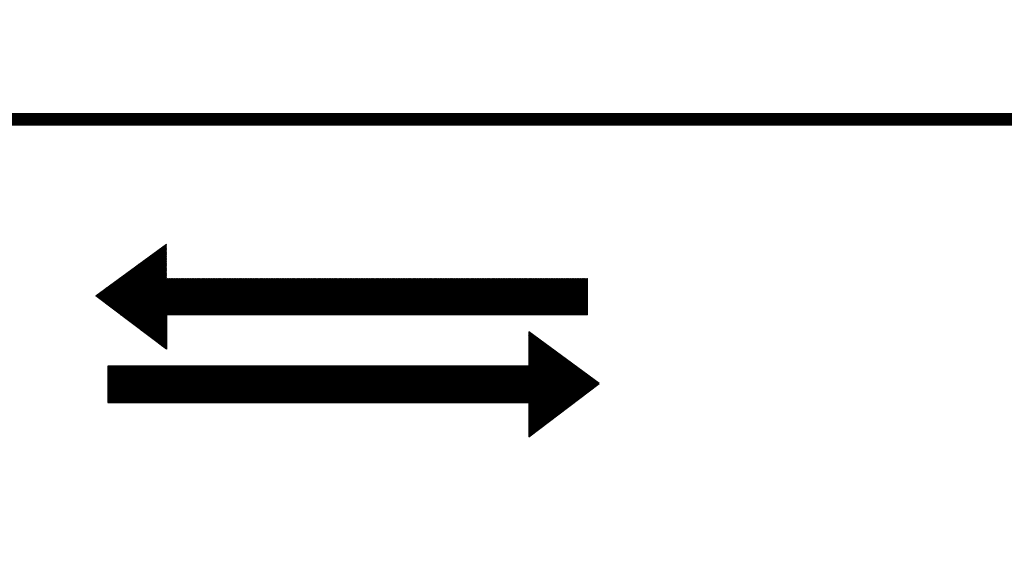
# Model space of a CAD drawing. Header units: metres. Extents: x 2193651 to 2201499, y 493187 to 494493.
# Tile 35 of 76: x 2199375 to 2199399, y 493924 to 493937. Entities that reach past the tile are written whole.
import ezdxf

# ---------------------------------------------------------------- set-up
doc = ezdxf.new("R2010")
doc.units = ezdxf.units.M
doc.set_wipeout_variables(frame=1)
doc.layers.add('p', color=7, linetype='Continuous')

# ---------------------------------------------------------------- blocks, each defined once
blk = doc.blocks.new('*X137')
at = {"color": 0}
for p, q in [((646.661, 183.683), (649.225, 186.247)), ((649.225, 186.151), (649.168, 186.208)), ((649.225, 186.204), (649.198, 186.231)), ((646.571, 183.752), (648.642, 185.823)), ((646.601, 183.729), (648.84, 185.968)), ((646.631, 183.706), (649.039, 186.114)), ((646.692, 183.66), (649.225, 186.194)), ((646.722, 183.638), (649.225, 186.141)), ((646.752, 183.615), (649.225, 186.088)), ((646.782, 183.592), (649.225, 186.035)), ((646.812, 183.569), (649.225, 185.982)), ((646.842, 183.546), (649.225, 185.929)), ((646.873, 183.523), (649.225, 185.876)), ((646.903, 183.5), (649.225, 185.823)), ((649.225, 185.143), (648.586, 185.782)), ((649.225, 185.196), (648.617, 185.804)), ((649.225, 185.249), (648.647, 185.827)), ((649.225, 185.302), (648.678, 185.849)), ((649.225, 185.355), (648.709, 185.872)), ((649.225, 185.408), (648.739, 185.894)), ((649.225, 185.461), (648.77, 185.917)), ((649.225, 185.514), (648.801, 185.939)), ((649.225, 185.567), (648.831, 185.961)), ((649.225, 185.621), (648.862, 185.984)), ((649.225, 185.674), (648.892, 186.006)), ((649.225, 185.727), (648.923, 186.029)), ((649.225, 185.78), (648.954, 186.051)), ((649.225, 185.833), (648.984, 186.074)), ((649.225, 185.886), (649.015, 186.096)), ((649.225, 185.939), (649.045, 186.118)), ((649.225, 185.992), (649.076, 186.141)), ((649.225, 186.045), (649.107, 186.163)), ((649.225, 186.098), (649.137, 186.186)), ((646.48, 183.82), (648.047, 185.387)), ((646.51, 183.797), (648.245, 185.532)), ((646.541, 183.775), (648.444, 185.677)), ((646.933, 183.478), (649.225, 185.77)), ((646.963, 183.455), (649.225, 185.717)), ((646.993, 183.432), (649.225, 185.664)), ((647.024, 183.409), (649.225, 185.611)), ((647.054, 183.386), (649.225, 185.558)), ((647.084, 183.363), (649.225, 185.504)), ((647.114, 183.34), (649.225, 185.451)), ((647.144, 183.318), (649.225, 185.398)), ((650.14, 183.22), (648.005, 185.356)), ((650.194, 183.22), (648.035, 185.378)), ((650.247, 183.22), (648.066, 185.401)), ((650.3, 183.22), (648.097, 185.423)), ((650.353, 183.22), (648.127, 185.446)), ((650.406, 183.22), (648.158, 185.468)), ((650.459, 183.22), (648.188, 185.491)), ((650.512, 183.22), (648.219, 185.513)), ((650.565, 183.22), (648.25, 185.535)), ((650.618, 183.22), (648.28, 185.558)), ((650.671, 183.22), (648.311, 185.58)), ((650.724, 183.22), (648.341, 185.603)), ((650.777, 183.22), (648.372, 185.625)), ((649.225, 184.825), (648.403, 185.648)), ((649.225, 184.878), (648.433, 185.67)), ((649.225, 184.931), (648.464, 185.692)), ((649.225, 184.984), (648.494, 185.715)), ((649.225, 185.037), (648.525, 185.737)), ((649.225, 185.09), (648.556, 185.76)), ((646.39, 183.889), (647.451, 184.951)), ((646.42, 183.866), (647.65, 185.096)), ((646.45, 183.843), (647.848, 185.241)), ((647.174, 183.295), (649.225, 185.345)), ((647.205, 183.272), (649.225, 185.292)), ((647.235, 183.249), (649.225, 185.239)), ((647.265, 183.226), (649.225, 185.186)), ((647.295, 183.203), (649.225, 185.133)), ((647.325, 183.181), (649.225, 185.08)), ((647.356, 183.158), (649.225, 185.027)), ((647.386, 183.135), (649.225, 184.974)), ((649.225, 183.128), (647.423, 184.93)), ((649.225, 183.181), (647.454, 184.952)), ((649.239, 183.22), (647.484, 184.975)), ((649.292, 183.22), (647.515, 184.997)), ((649.345, 183.22), (647.546, 185.02)), ((649.398, 183.22), (647.576, 185.042)), ((649.451, 183.22), (647.607, 185.064)), ((649.504, 183.22), (647.637, 185.087)), ((649.557, 183.22), (647.668, 185.109)), ((649.61, 183.22), (647.699, 185.132)), ((649.663, 183.22), (647.729, 185.154)), ((649.716, 183.22), (647.76, 185.177)), ((649.769, 183.22), (647.79, 185.199)), ((649.822, 183.22), (647.821, 185.221)), ((649.875, 183.22), (647.852, 185.244)), ((649.928, 183.22), (647.882, 185.266)), ((649.981, 183.22), (647.913, 185.289)), ((650.034, 183.22), (647.944, 185.311)), ((650.087, 183.22), (647.974, 185.334)), ((646.299, 183.957), (646.856, 184.515)), ((646.329, 183.935), (647.055, 184.66)), ((646.36, 183.912), (647.253, 184.805)), ((649.225, 182.173), (646.872, 184.526)), ((649.225, 182.226), (646.903, 184.549)), ((649.225, 182.279), (646.933, 184.571)), ((649.225, 182.332), (646.964, 184.593)), ((649.225, 182.386), (646.995, 184.616)), ((649.225, 182.439), (647.025, 184.638)), ((649.225, 182.492), (647.056, 184.661)), ((649.225, 182.545), (647.087, 184.683)), ((649.225, 182.598), (647.117, 184.706)), ((649.225, 182.651), (647.148, 184.728)), ((649.225, 182.704), (647.178, 184.75)), ((649.225, 182.757), (647.209, 184.773)), ((649.225, 182.81), (647.24, 184.795)), ((649.225, 182.863), (647.27, 184.818)), ((649.225, 182.916), (647.301, 184.84)), ((649.225, 182.969), (647.331, 184.863)), ((649.225, 183.022), (647.362, 184.885)), ((649.225, 183.075), (647.393, 184.907)), ((647.416, 183.112), (649.225, 184.921)), ((647.446, 183.089), (649.225, 184.868)), ((647.476, 183.066), (649.225, 184.815)), ((647.506, 183.043), (649.235, 184.772)), ((647.537, 183.021), (649.288, 184.772)), ((647.567, 182.998), (649.341, 184.772)), ((647.597, 182.975), (649.394, 184.772)), ((647.627, 182.952), (649.447, 184.772)), ((647.657, 182.929), (649.5, 184.772)), ((647.688, 182.906), (649.553, 184.772)), ((647.718, 182.883), (649.606, 184.772)), ((647.748, 182.861), (649.659, 184.772)), ((647.778, 182.838), (649.713, 184.772)), ((647.808, 182.815), (649.766, 184.772)), ((647.838, 182.792), (649.819, 184.772)), ((647.869, 182.769), (649.872, 184.772)), ((647.899, 182.746), (649.925, 184.772)), ((647.929, 182.723), (649.978, 184.772)), ((647.959, 182.701), (650.031, 184.772)), ((647.989, 182.678), (650.084, 184.772)), ((648.02, 182.655), (650.137, 184.772)), ((648.05, 182.632), (650.19, 184.772)), ((648.08, 182.609), (650.243, 184.772)), ((648.11, 182.586), (650.296, 184.772)), ((648.14, 182.564), (650.349, 184.772)), ((648.17, 182.541), (650.402, 184.772)), ((648.201, 182.518), (650.455, 184.772)), ((648.231, 182.495), (650.508, 184.772)), ((648.261, 182.472), (650.561, 184.772)), ((648.291, 182.449), (650.614, 184.772)), ((648.321, 182.426), (650.667, 184.772)), ((648.352, 182.404), (650.72, 184.772)), ((648.382, 182.381), (650.773, 184.772)), ((649.274, 183.22), (650.826, 184.772)), ((650.83, 183.22), (649.278, 184.772)), ((649.327, 183.22), (650.879, 184.772)), ((650.883, 183.22), (649.331, 184.772)), ((649.38, 183.22), (650.932, 184.772)), ((650.936, 183.22), (649.384, 184.772)), ((649.433, 183.22), (650.985, 184.772)), ((650.989, 183.22), (649.437, 184.772)), ((649.486, 183.22), (651.038, 184.772)), ((651.042, 183.22), (649.49, 184.772)), ((649.539, 183.22), (651.091, 184.772)), ((651.095, 183.22), (649.543, 184.772)), ((649.592, 183.22), (651.144, 184.772)), ((651.148, 183.22), (649.596, 184.772)), ((649.646, 183.22), (651.197, 184.772)), ((651.201, 183.22), (649.649, 184.772)), ((649.699, 183.22), (651.25, 184.772)), ((651.254, 183.22), (649.702, 184.772)), ((649.752, 183.22), (651.304, 184.772)), ((651.307, 183.22), (649.755, 184.772)), ((649.805, 183.22), (651.357, 184.772)), ((651.36, 183.22), (649.808, 184.772)), ((649.858, 183.22), (651.41, 184.772)), ((651.413, 183.22), (649.861, 184.772)), ((649.911, 183.22), (651.463, 184.772)), ((651.466, 183.22), (649.914, 184.772)), ((649.964, 183.22), (651.516, 184.772)), ((651.519, 183.22), (649.967, 184.772)), ((650.017, 183.22), (651.569, 184.772)), ((651.572, 183.22), (650.02, 184.772)), ((650.07, 183.22), (651.622, 184.772)), ((651.625, 183.22), (650.073, 184.772)), ((650.123, 183.22), (651.675, 184.772)), ((651.678, 183.22), (650.127, 184.772)), ((650.176, 183.22), (651.728, 184.772)), ((651.731, 183.22), (650.18, 184.772)), ((650.229, 183.22), (651.781, 184.772)), ((651.785, 183.22), (650.233, 184.772)), ((650.282, 183.22), (651.834, 184.772)), ((651.838, 183.22), (650.286, 184.772)), ((650.335, 183.22), (651.887, 184.772)), ((651.891, 183.22), (650.339, 184.772)), ((650.388, 183.22), (651.94, 184.772)), ((651.944, 183.22), (650.392, 184.772)), ((650.441, 183.22), (651.993, 184.772)), ((651.997, 183.22), (650.445, 184.772)), ((650.494, 183.22), (652.046, 184.772)), ((652.05, 183.22), (650.498, 184.772)), ((650.547, 183.22), (652.099, 184.772)), ((652.103, 183.22), (650.551, 184.772)), ((650.6, 183.22), (652.152, 184.772)), ((652.156, 183.22), (650.604, 184.772)), ((650.653, 183.22), (652.205, 184.772)), ((652.209, 183.22), (650.657, 184.772)), ((650.706, 183.22), (652.258, 184.772)), ((652.262, 183.22), (650.71, 184.772)), ((650.759, 183.22), (652.311, 184.772)), ((652.315, 183.22), (650.763, 184.772)), ((650.812, 183.22), (652.364, 184.772)), ((652.368, 183.22), (650.816, 184.772)), ((650.865, 183.22), (652.417, 184.772)), ((652.421, 183.22), (650.869, 184.772)), ((650.918, 183.22), (652.47, 184.772)), ((652.474, 183.22), (650.922, 184.772)), ((650.971, 183.22), (652.523, 184.772)), ((652.527, 183.22), (650.975, 184.772)), ((651.024, 183.22), (652.576, 184.772)), ((652.58, 183.22), (651.028, 184.772)), ((651.077, 183.22), (652.629, 184.772)), ((652.633, 183.22), (651.081, 184.772)), ((651.13, 183.22), (652.682, 184.772)), ((652.686, 183.22), (651.134, 184.772)), ((651.183, 183.22), (652.735, 184.772)), ((652.739, 183.22), (651.187, 184.772)), ((651.237, 183.22), (652.788, 184.772)), ((652.792, 183.22), (651.24, 184.772)), ((651.29, 183.22), (652.841, 184.772)), ((652.845, 183.22), (651.293, 184.772)), ((651.343, 183.22), (652.895, 184.772)), ((652.898, 183.22), (651.346, 184.772)), ((651.396, 183.22), (652.948, 184.772)), ((652.951, 183.22), (651.399, 184.772)), ((651.449, 183.22), (653.001, 184.772)), ((653.004, 183.22), (651.452, 184.772)), ((651.502, 183.22), (653.054, 184.772)), ((653.057, 183.22), (651.505, 184.772)), ((651.555, 183.22), (653.107, 184.772)), ((653.11, 183.22), (651.558, 184.772)), ((651.608, 183.22), (653.16, 184.772)), ((653.163, 183.22), (651.611, 184.772)), ((651.661, 183.22), (653.213, 184.772)), ((653.216, 183.22), (651.664, 184.772)), ((651.714, 183.22), (653.266, 184.772)), ((653.269, 183.22), (651.718, 184.772)), ((651.767, 183.22), (653.319, 184.772)), ((653.322, 183.22), (651.771, 184.772)), ((651.82, 183.22), (653.372, 184.772)), ((653.376, 183.22), (651.824, 184.772)), ((651.873, 183.22), (653.425, 184.772)), ((653.429, 183.22), (651.877, 184.772)), ((651.926, 183.22), (653.478, 184.772)), ((653.482, 183.22), (651.93, 184.772)), ((651.979, 183.22), (653.531, 184.772)), ((653.535, 183.22), (651.983, 184.772)), ((652.032, 183.22), (653.584, 184.772)), ((653.588, 183.22), (652.036, 184.772)), ((652.085, 183.22), (653.637, 184.772)), ((653.641, 183.22), (652.089, 184.772)), ((652.138, 183.22), (653.69, 184.772)), ((653.694, 183.22), (652.142, 184.772)), ((652.191, 183.22), (653.743, 184.772)), ((653.747, 183.22), (652.195, 184.772)), ((652.244, 183.22), (653.796, 184.772)), ((653.8, 183.22), (652.248, 184.772)), ((652.297, 183.22), (653.849, 184.772)), ((653.853, 183.22), (652.301, 184.772)), ((652.35, 183.22), (653.902, 184.772)), ((653.906, 183.22), (652.354, 184.772)), ((652.403, 183.22), (653.955, 184.772)), ((653.959, 183.22), (652.407, 184.772)), ((652.456, 183.22), (654.008, 184.772)), ((654.012, 183.22), (652.46, 184.772)), ((652.509, 183.22), (654.061, 184.772)), ((654.065, 183.22), (652.513, 184.772)), ((652.562, 183.22), (654.114, 184.772)), ((654.118, 183.22), (652.566, 184.772)), ((652.615, 183.22), (654.167, 184.772)), ((654.171, 183.22), (652.619, 184.772)), ((652.668, 183.22), (654.22, 184.772)), ((654.224, 183.22), (652.672, 184.772)), ((652.721, 183.22), (654.273, 184.772)), ((654.277, 183.22), (652.725, 184.772)), ((652.774, 183.22), (654.326, 184.772)), ((654.33, 183.22), (652.778, 184.772)), ((652.828, 183.22), (654.379, 184.772)), ((654.383, 183.22), (652.831, 184.772)), ((652.881, 183.22), (654.432, 184.772)), ((654.436, 183.22), (652.884, 184.772)), ((652.934, 183.22), (654.485, 184.772)), ((654.489, 183.22), (652.937, 184.772)), ((652.987, 183.22), (654.539, 184.772)), ((654.542, 183.22), (652.99, 184.772)), ((653.04, 183.22), (654.592, 184.772)), ((654.595, 183.22), (653.043, 184.772)), ((653.093, 183.22), (654.645, 184.772)), ((654.648, 183.22), (653.096, 184.772)), ((653.146, 183.22), (654.698, 184.772)), ((654.701, 183.22), (653.149, 184.772)), ((653.199, 183.22), (654.751, 184.772)), ((654.754, 183.22), (653.202, 184.772)), ((653.252, 183.22), (654.804, 184.772)), ((654.807, 183.22), (653.255, 184.772)), ((653.305, 183.22), (654.857, 184.772)), ((654.86, 183.22), (653.309, 184.772)), ((653.358, 183.22), (654.91, 184.772)), ((654.913, 183.22), (653.362, 184.772)), ((653.411, 183.22), (654.963, 184.772)), ((654.966, 183.22), (653.415, 184.772)), ((653.464, 183.22), (655.016, 184.772)), ((655.02, 183.22), (653.468, 184.772)), ((653.517, 183.22), (655.069, 184.772)), ((655.073, 183.22), (653.521, 184.772)), ((653.57, 183.22), (655.122, 184.772)), ((655.126, 183.22), (653.574, 184.772)), ((653.623, 183.22), (655.175, 184.772)), ((655.179, 183.22), (653.627, 184.772)), ((653.676, 183.22), (655.228, 184.772)), ((655.232, 183.22), (653.68, 184.772)), ((653.729, 183.22), (655.281, 184.772)), ((655.285, 183.22), (653.733, 184.772)), ((653.782, 183.22), (655.334, 184.772)), ((655.338, 183.22), (653.786, 184.772)), ((653.835, 183.22), (655.387, 184.772)), ((655.391, 183.22), (653.839, 184.772)), ((653.888, 183.22), (655.44, 184.772)), ((655.444, 183.22), (653.892, 184.772)), ((653.941, 183.22), (655.493, 184.772)), ((655.497, 183.22), (653.945, 184.772)), ((653.994, 183.22), (655.546, 184.772)), ((655.55, 183.22), (653.998, 184.772)), ((654.047, 183.22), (655.599, 184.772)), ((655.603, 183.22), (654.051, 184.772)), ((654.1, 183.22), (655.652, 184.772)), ((655.656, 183.22), (654.104, 184.772)), ((654.153, 183.22), (655.705, 184.772)), ((655.709, 183.22), (654.157, 184.772)), ((654.206, 183.22), (655.758, 184.772)), ((655.762, 183.22), (654.21, 184.772)), ((654.259, 183.22), (655.811, 184.772)), ((655.815, 183.22), (654.263, 184.772)), ((654.312, 183.22), (655.864, 184.772)), ((655.868, 183.22), (654.316, 184.772)), ((654.365, 183.22), (655.917, 184.772)), ((655.921, 183.22), (654.369, 184.772)), ((654.418, 183.22), (655.97, 184.772)), ((655.974, 183.22), (654.422, 184.772)), ((654.472, 183.22), (656.023, 184.772)), ((656.027, 183.22), (654.475, 184.772)), ((654.525, 183.22), (656.076, 184.772)), ((656.08, 183.22), (654.528, 184.772)), ((654.578, 183.22), (656.13, 184.772)), ((656.133, 183.22), (654.581, 184.772)), ((654.631, 183.22), (656.183, 184.772)), ((656.186, 183.22), (654.634, 184.772)), ((654.684, 183.22), (656.236, 184.772)), ((656.239, 183.22), (654.687, 184.772)), ((654.737, 183.22), (656.289, 184.772)), ((656.292, 183.22), (654.74, 184.772)), ((654.79, 183.22), (656.342, 184.772)), ((656.345, 183.22), (654.793, 184.772)), ((654.843, 183.22), (656.395, 184.772)), ((656.398, 183.22), (654.846, 184.772)), ((654.896, 183.22), (656.448, 184.772)), ((656.451, 183.22), (654.899, 184.772)), ((654.949, 183.22), (656.501, 184.772)), ((656.504, 183.22), (654.953, 184.772)), ((655.002, 183.22), (656.554, 184.772)), ((656.557, 183.22), (655.006, 184.772)), ((655.055, 183.22), (656.607, 184.772)), ((656.611, 183.22), (655.059, 184.772)), ((655.108, 183.22), (656.66, 184.772)), ((656.664, 183.22), (655.112, 184.772)), ((655.161, 183.22), (656.713, 184.772)), ((656.717, 183.22), (655.165, 184.772)), ((655.214, 183.22), (656.766, 184.772)), ((656.77, 183.22), (655.218, 184.772)), ((655.267, 183.22), (656.819, 184.772)), ((656.823, 183.22), (655.271, 184.772)), ((655.32, 183.22), (656.872, 184.772)), ((656.876, 183.22), (655.324, 184.772)), ((655.373, 183.22), (656.925, 184.772)), ((656.929, 183.22), (655.377, 184.772)), ((655.426, 183.22), (656.978, 184.772)), ((656.982, 183.22), (655.43, 184.772)), ((655.479, 183.22), (657.031, 184.772)), ((657.035, 183.22), (655.483, 184.772)), ((655.532, 183.22), (657.084, 184.772)), ((657.088, 183.22), (655.536, 184.772)), ((655.585, 183.22), (657.137, 184.772)), ((657.141, 183.22), (655.589, 184.772)), ((655.638, 183.22), (657.19, 184.772)), ((657.194, 183.22), (655.642, 184.772)), ((655.691, 183.22), (657.243, 184.772)), ((657.247, 183.22), (655.695, 184.772)), ((655.744, 183.22), (657.296, 184.772)), ((657.3, 183.22), (655.748, 184.772)), ((655.797, 183.22), (657.349, 184.772)), ((657.353, 183.22), (655.801, 184.772)), ((655.85, 183.22), (657.402, 184.772)), ((657.406, 183.22), (655.854, 184.772)), ((655.903, 183.22), (657.455, 184.772)), ((657.459, 183.22), (655.907, 184.772)), ((655.956, 183.22), (657.508, 184.772)), ((657.512, 183.22), (655.96, 184.772)), ((656.009, 183.22), (657.561, 184.772)), ((657.565, 183.22), (656.013, 184.772)), ((656.063, 183.22), (657.614, 184.772)), ((657.618, 183.22), (656.066, 184.772)), ((656.116, 183.22), (657.667, 184.772)), ((657.671, 183.22), (656.119, 184.772)), ((656.169, 183.22), (657.721, 184.772)), ((657.724, 183.22), (656.172, 184.772)), ((656.222, 183.22), (657.774, 184.772)), ((657.777, 183.22), (656.225, 184.772)), ((656.275, 183.22), (657.827, 184.772)), ((657.83, 183.22), (656.278, 184.772)), ((656.328, 183.22), (657.88, 184.772)), ((657.883, 183.22), (656.331, 184.772)), ((656.381, 183.22), (657.933, 184.772)), ((657.936, 183.22), (656.384, 184.772)), ((656.434, 183.22), (657.986, 184.772)), ((657.989, 183.22), (656.437, 184.772)), ((656.487, 183.22), (658.039, 184.772)), ((658.042, 183.22), (656.49, 184.772)), ((656.54, 183.22), (658.092, 184.772)), ((658.095, 183.22), (656.544, 184.772)), ((656.593, 183.22), (658.145, 184.772)), ((658.148, 183.22), (656.597, 184.772)), ((656.646, 183.22), (658.198, 184.772)), ((658.202, 183.22), (656.65, 184.772)), ((656.699, 183.22), (658.251, 184.772)), ((658.255, 183.22), (656.703, 184.772)), ((656.752, 183.22), (658.304, 184.772)), ((658.308, 183.22), (656.756, 184.772)), ((656.805, 183.22), (658.357, 184.772)), ((658.361, 183.22), (656.809, 184.772)), ((656.858, 183.22), (658.41, 184.772)), ((658.414, 183.22), (656.862, 184.772)), ((656.911, 183.22), (658.463, 184.772)), ((658.467, 183.22), (656.915, 184.772)), ((656.964, 183.22), (658.516, 184.772)), ((658.52, 183.22), (656.968, 184.772)), ((657.017, 183.22), (658.569, 184.772)), ((658.573, 183.22), (657.021, 184.772)), ((657.07, 183.22), (658.622, 184.772)), ((658.626, 183.22), (657.074, 184.772)), ((657.123, 183.22), (658.675, 184.772)), ((658.679, 183.22), (657.127, 184.772)), ((657.176, 183.22), (658.728, 184.772)), ((658.732, 183.22), (657.18, 184.772)), ((657.229, 183.22), (658.781, 184.772)), ((658.785, 183.22), (657.233, 184.772)), ((657.282, 183.22), (658.834, 184.772)), ((658.838, 183.22), (657.286, 184.772)), ((657.335, 183.22), (658.887, 184.772)), ((658.891, 183.22), (657.339, 184.772)), ((657.388, 183.22), (658.94, 184.772)), ((658.944, 183.22), (657.392, 184.772)), ((657.441, 183.22), (658.993, 184.772)), ((658.997, 183.22), (657.445, 184.772)), ((657.494, 183.22), (659.046, 184.772)), ((659.05, 183.22), (657.498, 184.772)), ((657.547, 183.22), (659.099, 184.772)), ((659.103, 183.22), (657.551, 184.772)), ((657.6, 183.22), (659.152, 184.772)), ((659.156, 183.22), (657.604, 184.772)), ((657.654, 183.22), (659.205, 184.772)), ((659.209, 183.22), (657.657, 184.772)), ((657.707, 183.22), (659.258, 184.772)), ((659.262, 183.22), (657.71, 184.772)), ((657.76, 183.22), (659.311, 184.772)), ((659.315, 183.22), (657.763, 184.772)), ((657.813, 183.22), (659.365, 184.772)), ((659.368, 183.22), (657.816, 184.772)), ((657.866, 183.22), (659.418, 184.772)), ((659.421, 183.22), (657.869, 184.772)), ((657.919, 183.22), (659.471, 184.772)), ((659.474, 183.22), (657.922, 184.772)), ((657.972, 183.22), (659.524, 184.772)), ((659.527, 183.22), (657.975, 184.772)), ((658.025, 183.22), (659.577, 184.772)), ((659.58, 183.22), (658.028, 184.772)), ((658.078, 183.22), (659.63, 184.772)), ((659.633, 183.22), (658.081, 184.772)), ((658.131, 183.22), (659.683, 184.772)), ((659.686, 183.22), (658.135, 184.772)), ((658.184, 183.22), (659.736, 184.772)), ((659.739, 183.22), (658.188, 184.772)), ((658.237, 183.22), (659.789, 184.772)), ((659.792, 183.22), (658.241, 184.772)), ((658.29, 183.22), (659.842, 184.772)), ((659.846, 183.22), (658.294, 184.772)), ((658.343, 183.22), (659.895, 184.772)), ((659.899, 183.22), (658.347, 184.772)), ((658.396, 183.22), (659.948, 184.772)), ((659.952, 183.22), (658.4, 184.772)), ((658.449, 183.22), (660.001, 184.772)), ((660.005, 183.22), (658.453, 184.772)), ((658.502, 183.22), (660.054, 184.772)), ((660.058, 183.22), (658.506, 184.772)), ((658.555, 183.22), (660.107, 184.772)), ((660.111, 183.22), (658.559, 184.772)), ((658.608, 183.22), (660.16, 184.772)), ((660.164, 183.22), (658.612, 184.772)), ((658.661, 183.22), (660.213, 184.772)), ((660.217, 183.22), (658.665, 184.772)), ((658.714, 183.22), (660.266, 184.772)), ((660.27, 183.22), (658.718, 184.772)), ((658.767, 183.22), (660.319, 184.772)), ((660.323, 183.22), (658.771, 184.772)), ((658.82, 183.22), (660.372, 184.772)), ((660.376, 183.22), (658.824, 184.772)), ((658.873, 183.22), (660.425, 184.772)), ((660.429, 183.22), (658.877, 184.772)), ((658.926, 183.22), (660.478, 184.772)), ((660.482, 183.22), (658.93, 184.772)), ((658.979, 183.22), (660.531, 184.772)), ((660.535, 183.22), (658.983, 184.772)), ((659.032, 183.22), (660.584, 184.772)), ((660.588, 183.22), (659.036, 184.772)), ((659.085, 183.22), (660.637, 184.772)), ((660.641, 183.22), (659.089, 184.772)), ((659.138, 183.22), (660.69, 184.772)), ((660.694, 183.22), (659.142, 184.772)), ((659.191, 183.22), (660.743, 184.772)), ((660.747, 183.22), (659.195, 184.772)), ((659.244, 183.22), (660.796, 184.772)), ((660.8, 183.22), (659.248, 184.772)), ((659.298, 183.22), (660.849, 184.772)), ((660.853, 183.22), (659.301, 184.772)), ((659.351, 183.22), (660.902, 184.772)), ((660.906, 183.22), (659.354, 184.772)), ((659.404, 183.22), (660.956, 184.772)), ((660.959, 183.22), (659.407, 184.772)), ((659.457, 183.22), (661.009, 184.772)), ((661.012, 183.22), (659.46, 184.772)), ((659.51, 183.22), (661.062, 184.772)), ((661.065, 183.22), (659.513, 184.772)), ((659.563, 183.22), (661.115, 184.772)), ((661.118, 183.22), (659.566, 184.772)), ((659.616, 183.22), (661.168, 184.772)), ((661.171, 183.22), (659.619, 184.772)), ((659.669, 183.22), (661.221, 184.772)), ((661.224, 183.22), (659.672, 184.772)), ((659.722, 183.22), (661.274, 184.772)), ((661.277, 183.22), (659.725, 184.772)), ((659.775, 183.22), (661.327, 184.772)), ((661.33, 183.22), (659.779, 184.772)), ((659.828, 183.22), (661.38, 184.772)), ((661.383, 183.22), (659.832, 184.772)), ((659.881, 183.22), (661.433, 184.772)), ((661.437, 183.22), (659.885, 184.772)), ((659.934, 183.22), (661.486, 184.772)), ((661.49, 183.22), (659.938, 184.772)), ((659.987, 183.22), (661.539, 184.772)), ((661.543, 183.22), (659.991, 184.772)), ((660.04, 183.22), (661.592, 184.772)), ((661.596, 183.22), (660.044, 184.772)), ((660.093, 183.22), (661.645, 184.772)), ((661.649, 183.22), (660.097, 184.772)), ((660.146, 183.22), (661.698, 184.772)), ((661.702, 183.22), (660.15, 184.772)), ((660.199, 183.22), (661.751, 184.772)), ((661.755, 183.22), (660.203, 184.772)), ((660.252, 183.22), (661.804, 184.772)), ((661.808, 183.22), (660.256, 184.772)), ((660.305, 183.22), (661.857, 184.772)), ((661.861, 183.22), (660.309, 184.772)), ((660.358, 183.22), (661.91, 184.772)), ((661.914, 183.22), (660.362, 184.772)), ((660.411, 183.22), (661.963, 184.772)), ((661.967, 183.22), (660.415, 184.772)), ((660.464, 183.22), (662.016, 184.772)), ((662.02, 183.22), (660.468, 184.772)), ((660.517, 183.22), (662.069, 184.772)), ((662.073, 183.22), (660.521, 184.772)), ((660.57, 183.22), (662.122, 184.772)), ((662.126, 183.22), (660.574, 184.772)), ((660.623, 183.22), (662.175, 184.772)), ((662.179, 183.22), (660.627, 184.772)), ((660.676, 183.22), (662.228, 184.772)), ((662.232, 183.22), (660.68, 184.772)), ((660.729, 183.22), (662.281, 184.772)), ((662.285, 183.22), (660.733, 184.772)), ((660.782, 183.22), (662.334, 184.772)), ((662.338, 183.22), (660.786, 184.772)), ((660.835, 183.22), (662.387, 184.772)), ((662.391, 183.22), (660.839, 184.772)), ((660.889, 183.22), (662.44, 184.772)), ((662.444, 183.22), (660.892, 184.772)), ((660.942, 183.22), (662.493, 184.772)), ((662.497, 183.22), (660.945, 184.772)), ((660.995, 183.22), (662.547, 184.772)), ((662.55, 183.22), (660.998, 184.772)), ((661.048, 183.22), (662.6, 184.772)), ((662.603, 183.22), (661.051, 184.772)), ((661.101, 183.22), (662.653, 184.772)), ((662.656, 183.22), (661.104, 184.772)), ((661.154, 183.22), (662.706, 184.772)), ((662.709, 183.22), (661.157, 184.772)), ((661.207, 183.22), (662.759, 184.772)), ((662.762, 183.22), (661.21, 184.772)), ((661.26, 183.22), (662.812, 184.772)), ((662.815, 183.22), (661.263, 184.772)), ((661.313, 183.22), (662.865, 184.772)), ((662.868, 183.22), (661.316, 184.772)), ((661.366, 183.22), (662.918, 184.772)), ((662.921, 183.22), (661.37, 184.772)), ((661.419, 183.22), (662.971, 184.772)), ((662.974, 183.22), (661.423, 184.772)), ((661.472, 183.22), (663.024, 184.772)), ((663.028, 183.22), (661.476, 184.772)), ((661.525, 183.22), (663.077, 184.772)), ((663.081, 183.22), (661.529, 184.772)), ((661.578, 183.22), (663.13, 184.772)), ((663.134, 183.22), (661.582, 184.772)), ((661.631, 183.22), (663.183, 184.772)), ((663.187, 183.22), (661.635, 184.772)), ((661.684, 183.22), (663.236, 184.772)), ((663.24, 183.22), (661.688, 184.772)), ((661.737, 183.22), (663.289, 184.772)), ((663.293, 183.22), (661.741, 184.772)), ((661.79, 183.22), (663.342, 184.772)), ((663.346, 183.22), (661.794, 184.772)), ((661.843, 183.22), (663.395, 184.772)), ((663.399, 183.22), (661.847, 184.772)), ((661.896, 183.22), (663.448, 184.772)), ((663.452, 183.22), (661.9, 184.772)), ((661.949, 183.22), (663.501, 184.772)), ((663.505, 183.22), (661.953, 184.772)), ((662.002, 183.22), (663.554, 184.772)), ((663.558, 183.22), (662.006, 184.772)), ((662.055, 183.22), (663.607, 184.772)), ((663.611, 183.22), (662.059, 184.772)), ((662.108, 183.22), (663.66, 184.772)), ((663.664, 183.22), (662.112, 184.772)), ((662.161, 183.22), (663.713, 184.772)), ((663.717, 183.22), (662.165, 184.772)), ((662.214, 183.22), (663.766, 184.772)), ((663.77, 183.22), (662.218, 184.772)), ((662.267, 183.22), (663.819, 184.772)), ((663.823, 183.22), (662.271, 184.772)), ((662.32, 183.22), (663.872, 184.772)), ((663.876, 183.22), (662.324, 184.772)), ((662.373, 183.22), (663.925, 184.772)), ((663.929, 183.22), (662.377, 184.772)), ((662.426, 183.22), (663.978, 184.772)), ((663.982, 183.22), (662.43, 184.772)), ((662.48, 183.22), (664.031, 184.772)), ((664.035, 183.22), (662.483, 184.772)), ((662.533, 183.22), (664.084, 184.772)), ((664.088, 183.22), (662.536, 184.772)), ((662.586, 183.22), (664.137, 184.772)), ((664.141, 183.22), (662.589, 184.772)), ((662.639, 183.22), (664.191, 184.772)), ((664.194, 183.22), (662.642, 184.772)), ((662.692, 183.22), (664.244, 184.772)), ((664.247, 183.22), (662.695, 184.772)), ((662.745, 183.22), (664.297, 184.772)), ((664.3, 183.22), (662.748, 184.772)), ((662.798, 183.22), (664.35, 184.772)), ((664.353, 183.22), (662.801, 184.772)), ((662.851, 183.22), (664.403, 184.772)), ((664.406, 183.22), (662.854, 184.772)), ((662.904, 183.22), (664.456, 184.772)), ((664.459, 183.22), (662.907, 184.772)), ((662.957, 183.22), (664.509, 184.772)), ((664.512, 183.22), (662.961, 184.772)), ((663.01, 183.22), (664.562, 184.772)), ((664.565, 183.22), (663.014, 184.772)), ((663.063, 183.22), (664.615, 184.772)), ((664.618, 183.22), (663.067, 184.772)), ((663.116, 183.22), (664.668, 184.772)), ((664.672, 183.22), (663.12, 184.772)), ((663.169, 183.22), (664.721, 184.772)), ((664.725, 183.22), (663.173, 184.772)), ((663.222, 183.22), (664.774, 184.772)), ((664.778, 183.22), (663.226, 184.772)), ((663.275, 183.22), (664.827, 184.772)), ((664.831, 183.22), (663.279, 184.772)), ((663.328, 183.22), (664.88, 184.772)), ((664.884, 183.22), (663.332, 184.772)), ((663.381, 183.22), (664.933, 184.772)), ((664.937, 183.22), (663.385, 184.772)), ((663.434, 183.22), (664.986, 184.772)), ((664.99, 183.22), (663.438, 184.772)), ((663.487, 183.22), (665.039, 184.772)), ((665.043, 183.22), (663.491, 184.772)), ((663.54, 183.22), (665.092, 184.772)), ((665.096, 183.22), (663.544, 184.772)), ((663.593, 183.22), (665.145, 184.772)), ((665.149, 183.22), (663.597, 184.772)), ((663.646, 183.22), (665.198, 184.772)), ((665.202, 183.22), (663.65, 184.772)), ((663.699, 183.22), (665.251, 184.772)), ((665.255, 183.22), (663.703, 184.772)), ((663.752, 183.22), (665.304, 184.772)), ((665.308, 183.22), (663.756, 184.772)), ((663.805, 183.22), (665.357, 184.772)), ((665.361, 183.22), (663.809, 184.772)), ((663.858, 183.22), (665.41, 184.772)), ((665.414, 183.22), (663.862, 184.772)), ((663.911, 183.22), (665.463, 184.772)), ((665.467, 183.22), (663.915, 184.772)), ((663.964, 183.22), (665.516, 184.772)), ((665.52, 183.22), (663.968, 184.772)), ((664.017, 183.22), (665.569, 184.772)), ((665.573, 183.22), (664.021, 184.772)), ((664.07, 183.22), (665.622, 184.772)), ((665.626, 183.22), (664.074, 184.772)), ((664.124, 183.22), (665.675, 184.772)), ((665.679, 183.22), (664.127, 184.772)), ((664.177, 183.22), (665.728, 184.772)), ((665.732, 183.22), (664.18, 184.772)), ((664.23, 183.22), (665.782, 184.772)), ((665.785, 183.22), (664.233, 184.772)), ((664.283, 183.22), (665.835, 184.772)), ((665.838, 183.22), (664.286, 184.772)), ((664.336, 183.22), (665.888, 184.772)), ((665.891, 183.22), (664.339, 184.772)), ((664.389, 183.22), (665.941, 184.772)), ((665.944, 183.22), (664.392, 184.772)), ((664.442, 183.22), (665.994, 184.772)), ((665.997, 183.22), (664.445, 184.772)), ((664.495, 183.22), (666.047, 184.772)), ((666.05, 183.22), (664.498, 184.772)), ((664.548, 183.22), (666.1, 184.772)), ((666.103, 183.22), (664.551, 184.772)), ((664.601, 183.22), (666.153, 184.772)), ((666.156, 183.22), (664.605, 184.772)), ((664.654, 183.22), (666.206, 184.772)), ((666.209, 183.22), (664.658, 184.772)), ((664.707, 183.22), (666.259, 184.772)), ((666.263, 183.22), (664.711, 184.772)), ((664.76, 183.22), (666.312, 184.772)), ((666.316, 183.22), (664.764, 184.772)), ((664.813, 183.22), (666.365, 184.772)), ((666.369, 183.22), (664.817, 184.772)), ((664.866, 183.22), (666.418, 184.772)), ((666.422, 183.22), (664.87, 184.772)), ((664.919, 183.22), (666.471, 184.772)), ((666.475, 183.22), (664.923, 184.772)), ((664.972, 183.22), (666.524, 184.772)), ((666.528, 183.22), (664.976, 184.772)), ((665.025, 183.22), (666.577, 184.772)), ((666.581, 183.22), (665.029, 184.772)), ((665.078, 183.22), (666.63, 184.772)), ((666.634, 183.22), (665.082, 184.772)), ((665.131, 183.22), (666.683, 184.772)), ((666.687, 183.22), (665.135, 184.772)), ((665.184, 183.22), (666.736, 184.772)), ((666.74, 183.22), (665.188, 184.772)), ((665.237, 183.22), (666.789, 184.772)), ((666.793, 183.22), (665.241, 184.772)), ((665.29, 183.22), (666.842, 184.772)), ((666.846, 183.22), (665.294, 184.772)), ((665.343, 183.22), (666.895, 184.772)), ((666.899, 183.22), (665.347, 184.772)), ((665.396, 183.22), (666.948, 184.772)), ((666.952, 183.22), (665.4, 184.772)), ((665.449, 183.22), (667.001, 184.772)), ((667.005, 183.22), (665.453, 184.772)), ((665.502, 183.22), (667.054, 184.772)), ((667.058, 183.22), (665.506, 184.772)), ((665.555, 183.22), (667.107, 184.772)), ((667.111, 183.22), (665.559, 184.772)), ((665.608, 183.22), (667.16, 184.772)), ((667.164, 183.22), (665.612, 184.772)), ((665.661, 183.22), (667.213, 184.772)), ((667.217, 183.22), (665.665, 184.772)), ((665.715, 183.22), (667.266, 184.772)), ((667.27, 183.22), (665.718, 184.772)), ((665.768, 183.22), (667.319, 184.772)), ((667.32, 183.224), (665.771, 184.772)), ((665.821, 183.22), (667.32, 184.719)), ((667.32, 183.277), (665.824, 184.772)), ((665.874, 183.22), (667.32, 184.666)), ((667.32, 183.33), (665.877, 184.772)), ((665.927, 183.22), (667.32, 184.613)), ((667.32, 183.383), (665.93, 184.772)), ((665.98, 183.22), (667.32, 184.56)), ((667.32, 183.436), (665.983, 184.772)), ((666.033, 183.22), (667.32, 184.507)), ((667.32, 183.489), (666.036, 184.772)), ((667.32, 183.542), (666.089, 184.772)), ((667.32, 183.595), (666.142, 184.772)), ((667.32, 183.648), (666.196, 184.772)), ((667.32, 183.701), (666.249, 184.772)), ((667.32, 183.754), (666.302, 184.772)), ((667.32, 183.807), (666.355, 184.772)), ((667.32, 183.86), (666.408, 184.772)), ((667.32, 183.913), (666.461, 184.772)), ((667.32, 183.966), (666.514, 184.772)), ((667.32, 184.019), (666.567, 184.772)), ((667.32, 184.072), (666.62, 184.772)), ((667.32, 184.125), (666.673, 184.772)), ((667.32, 184.178), (666.726, 184.772)), ((667.32, 184.232), (666.779, 184.772)), ((667.32, 184.285), (666.832, 184.772)), ((667.32, 184.338), (666.885, 184.772)), ((667.32, 184.391), (666.938, 184.772)), ((667.32, 184.444), (666.991, 184.772)), ((667.32, 184.497), (667.044, 184.772)), ((667.32, 184.55), (667.097, 184.772)), ((667.32, 184.603), (667.15, 184.772)), ((667.32, 184.656), (667.203, 184.772)), ((667.32, 184.709), (667.256, 184.772)), ((667.32, 184.762), (667.309, 184.772)), ((646.239, 184.003), (646.459, 184.224)), ((646.269, 183.98), (646.658, 184.369)), ((646.852, 183.539), (646.291, 184.1)), ((647.07, 183.374), (646.321, 184.123)), ((647.288, 183.209), (646.352, 184.145)), ((647.507, 183.043), (646.383, 184.167)), ((647.725, 182.878), (646.413, 184.19)), ((647.943, 182.713), (646.444, 184.212)), ((648.162, 182.547), (646.474, 184.235)), ((648.38, 182.382), (646.505, 184.257)), ((648.599, 182.217), (646.536, 184.28)), ((648.817, 182.051), (646.566, 184.302)), ((649.035, 181.886), (646.597, 184.324)), ((649.225, 181.749), (646.627, 184.347)), ((649.225, 181.802), (646.658, 184.369)), ((649.225, 181.855), (646.689, 184.392)), ((649.225, 181.908), (646.719, 184.414)), ((649.225, 181.961), (646.75, 184.437)), ((649.225, 182.014), (646.78, 184.459)), ((649.225, 182.067), (646.811, 184.481)), ((649.225, 182.12), (646.842, 184.504)), ((666.086, 183.22), (667.32, 184.454)), ((666.139, 183.22), (667.32, 184.401)), ((666.192, 183.22), (667.32, 184.348)), ((666.245, 183.22), (667.32, 184.295)), ((666.298, 183.22), (667.32, 184.242)), ((666.351, 183.22), (667.32, 184.189)), ((666.404, 183.22), (667.32, 184.136)), ((666.457, 183.22), (667.32, 184.083)), ((646.209, 184.026), (646.261, 184.078)), ((646.415, 183.87), (646.23, 184.055)), ((646.633, 183.705), (646.26, 184.078)), ((666.51, 183.22), (667.32, 184.03)), ((666.563, 183.22), (667.32, 183.977)), ((666.616, 183.22), (667.32, 183.924)), ((666.669, 183.22), (667.32, 183.871)), ((666.722, 183.22), (667.32, 183.818)), ((666.775, 183.22), (667.32, 183.765)), ((666.828, 183.22), (667.32, 183.712)), ((666.881, 183.22), (667.32, 183.658)), ((666.934, 183.22), (667.32, 183.605)), ((666.987, 183.22), (667.32, 183.552)), ((667.04, 183.22), (667.32, 183.499)), ((667.093, 183.22), (667.32, 183.446)), ((667.146, 183.22), (667.32, 183.393)), ((667.199, 183.22), (667.32, 183.34)), ((667.252, 183.22), (667.32, 183.287)), ((648.412, 182.358), (649.225, 183.171)), ((648.442, 182.335), (649.225, 183.118)), ((648.472, 182.312), (649.225, 183.065)), ((648.502, 182.289), (649.225, 183.012)), ((648.533, 182.266), (649.225, 182.959)), ((648.563, 182.244), (649.225, 182.906)), ((648.593, 182.221), (649.225, 182.853)), ((667.306, 183.22), (667.32, 183.234)), ((648.623, 182.198), (649.225, 182.8)), ((648.653, 182.175), (649.225, 182.747)), ((648.684, 182.152), (649.225, 182.694)), ((648.714, 182.129), (649.225, 182.641)), ((648.744, 182.106), (649.225, 182.588)), ((648.774, 182.084), (649.225, 182.535)), ((648.804, 182.061), (649.225, 182.482)), ((648.834, 182.038), (649.225, 182.429)), ((648.865, 182.015), (649.225, 182.376)), ((648.895, 181.992), (649.225, 182.322)), ((648.925, 181.969), (649.225, 182.269)), ((648.955, 181.947), (649.225, 182.216)), ((648.985, 181.924), (649.225, 182.163)), ((649.016, 181.901), (649.225, 182.11)), ((649.046, 181.878), (649.225, 182.057)), ((649.076, 181.855), (649.225, 182.004)), ((649.106, 181.832), (649.225, 181.951)), ((649.136, 181.809), (649.225, 181.898)), ((649.166, 181.787), (649.225, 181.845)), ((649.197, 181.764), (649.225, 181.792))]:
    blk.add_line(p, q, dxfattribs=at)
blk = doc.blocks.new('ж9итдщд')
at = {"layer": 'p', "color": 251, "linetype": 'Continuous', "true_color": 0x5d5d5d}
for points in [[(2196435.932, 493898.826), (2196424.532, 493908.606), (2196413.212, 493919.166), (2196374.972, 493953.266), (2196402.592, 494011.726), (2196431.932, 493985.226), (2196461.832, 493957.046), (2196451.212, 493926.566), (2196444.452, 493912.186)], [(2196435.932, 493898.826), (2196424.532, 493908.606), (2196413.212, 493919.166), (2196374.972, 493953.266), (2196370.152, 493948.206), (2196339.852, 493915.646), (2196338.312, 493907.726), (2196342.692, 493900.826), (2196394.152, 493850.226), (2196431.732, 493892.246)]]:
    blk.add_lwpolyline(points, close=True, dxfattribs=at)
at = {"color": 7, "lineweight": 0, "true_color": 0xffffff}
blk.add_wipeout([(2197379.001, 493517.103), (2197495.512, 493517.103), (2197495.512, 494487.366), (2196201.796, 494487.366), (2196201.796, 493187.366), (2197495.512, 493187.366), (2197495.512, 493517.103), (2196554.68, 493517.103), (2196554.68, 493858.249), (2197070.734, 494090.366), (2197224.867, 494090.366), (2197276.818, 493979.65), (2197379.001, 493803.734)], dxfattribs=at)

msp = doc.modelspace()

# ---------------------------------------------------------------- block references
at = {"color": 1, "lineweight": 100}
msp.add_blockref('ж9итдщд', (3000, 0), dxfattribs=at)

# ---------------------------------------------------------------- next in the draw order: linework, layer by layer
at = {"color": 7}
for p, q in [((2199376.712, 493930.033), (2199378.407, 493931.275)), ((2199388.539, 493930.447), (2199388.539, 493929.578)), ((2199378.407, 493928.751), (2199376.712, 493930.033)), ((2199388.539, 493929.578), (2199378.407, 493929.578)), ((2199378.407, 493929.578), (2199378.407, 493928.751)), ((2199388.828, 493927.926), (2199387.133, 493929.167)), ((2199387.133, 493929.167), (2199387.133, 493928.339)), ((2199387.133, 493928.339), (2199377, 493928.339)), ((2199377, 493928.339), (2199377, 493927.47)), ((2199387.133, 493926.643), (2199388.828, 493927.926)), ((2199377, 493927.47), (2199387.133, 493927.47)), ((2199387.133, 493927.47), (2199387.133, 493926.643))]:
    msp.add_line(p, q, dxfattribs=at)
at = {"const_width": 0.3}
msp.add_lwpolyline([(2199370.249, 493934.278), (2199491.63, 493934.278)], dxfattribs=at)

# ---------------------------------------------------------------- next in the draw order: block references
at = {"color": 7}
for p, xscale, yscale, zscale in [((2199014.841, 493826.975), 0.5600000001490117, 0.5600000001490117, 0.5600000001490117), ((2199750.699, 493824.867), -0.5600000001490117, 0.5599999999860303, 0.56)]:
    msp.add_blockref('*X137', p, dxfattribs=dict(at, xscale=xscale, yscale=yscale, zscale=zscale))

doc.saveas('drawing.dxf')
